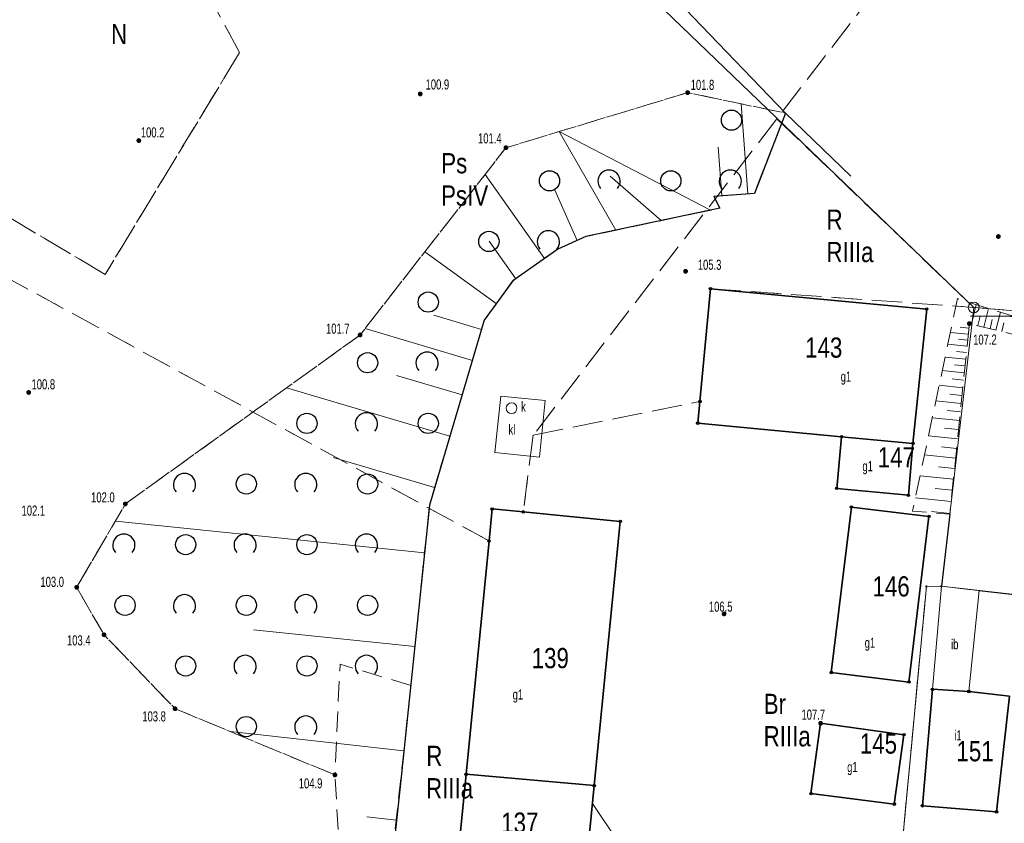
# Model space of a CAD drawing. Header units: inches. Extents: x 6497603 to 6502483, y 5925790 to 5934357.
# Tile 152 of 256: x 6501105 to 6501178, y 5926138 to 5926198. Entities that reach past the tile are written whole.
import ezdxf
from ezdxf.enums import TextEntityAlignment as Align

# ---------------------------------------------------------------- set-up
doc = ezdxf.new("R2010")
doc.units = ezdxf.units.IN
doc.header["$MEASUREMENT"] = 0
for name, pattern in [('1.5_0.75', [2.25, 1.5, -0.75]), ('219-1000', [0, 0]), ('egkk-1000', [3, 2.25, -0.75]), ('egug-1000', [1.5, 0.75, -0.75])]:
    doc.linetypes.add(name, pattern=pattern)
for name, color, linetype in [('000 Inne (niezydentyfikowane)', 7, 'Continuous'), ('202-punkt graniczny', 7, 'Continuous'), ('203-punkt graniczny', 7, 'Continuous'), ('209-oznaczenie konturu klasyfikacyjnego', 7, 'Continuous'), ('210-oznaczenie konturu użytku gruntowego', 7, 'Continuous'), ('217-kontur klasyfikacyjny', 7, 'Continuous'), ('218-kontur użytku gruntowego', 7, 'Continuous'), ('219-działka ewidencyjna', 7, 'Continuous'), ('312-budynek ewidencyjny', 7, 'Continuous'), ('312-oznaczenie budynku ewidencyjnego', 7, 'Continuous'), ('312-oznaczenie budynku ewidencyjnego-Atr117', 7, 'Continuous'), ('inna budowla', 7, 'Continuous'), ('inna budowla-Atr17', 7, 'Continuous'), ('ogrodzenie trwałe', 7, 'Continuous'), ('osadnik  szambo', 7, 'Continuous'), ('osadnik  szambo-Atr17', 7, 'Continuous'), ('pikieta naturalna', 7, 'Continuous'), ('pikieta naturalna-Atr2', 7, 'Continuous'), ('przewód wodociągowy', 7, 'Continuous'), ('Punkt budynku', 7, 'Continuous'), ('skarpa nieumocniona', 7, 'Continuous'), ('właz do komory lub kanału - okrągły', 7, 'Continuous'), ('właz do komory lub kanału - okrągły-Atr17', 7, 'Continuous'), ('zadrzewienie  zakrzewienie', 7, 'Continuous')]:
    doc.layers.add(name, color=color, linetype=linetype)
doc.styles.get("Standard").update_dxf_attribs({"font": 'arial.ttf'})
doc.linetypes.add('902-1000', pattern='A,5,0,[1,ksztalty.shx,S=1,R=0,X=0,Y=0],5', length=10)

# ---------------------------------------------------------------- blocks, each defined once
blk = doc.blocks.new('202')
at = {"color": 0, "linetype": 'Continuous', "lineweight": 0}
blk.add_circle((0, 0), 0.4, dxfattribs=at)
blk = doc.blocks.new('203')
at = {"linetype": 'Continuous', "lineweight": 0}
h = blk.add_hatch(color=0, dxfattribs=at)
edge = h.paths.add_edge_path()
edge.add_arc((0, 0), 0.09, 0, 360)
blk = doc.blocks.new('PUNKTBUD')
at = {"color": 0}
blk.add_circle((0, 0), 0.09, dxfattribs=at)
blk = doc.blocks.new('PW01')
at = {"linetype": 'Continuous', "lineweight": 13}
h = blk.add_hatch(color=0, dxfattribs=at)
edge = h.paths.add_edge_path()
edge.add_arc((0, 0), 0.18, 0, 360)
blk = doc.blocks.new('US22')
at = {"color": 0, "linetype": 'Continuous', "lineweight": 0}
blk.add_circle((0, 0), 0.4, dxfattribs=at)
blk = doc.blocks.new('OTZK1')
at = {"color": 0, "linetype": 'Continuous'}
blk.add_circle((0, 0), 0.75, dxfattribs=at)
blk = doc.blocks.new('OTZK2')
at = {"color": 0, "linetype": 'Continuous'}
blk.add_arc((0, 0), 0.825, 318.85, 221.162, dxfattribs=at)

msp = doc.modelspace()

# ---------------------------------------------------------------- linework, layer by layer
at = {"layer": '000 Inne (niezydentyfikowane)', "color": 7, "linetype": 'Continuous', "lineweight": 18, "flags": 128}
for points in [[(6501158.62, 5926185.18), (6501158.13, 5926191.87)], [(6501155.86, 5926183.97), (6501144.63, 5926189.81)], [(6501148.83, 5926182.49), (6501144.63, 5926189.81)], [(6501156.7, 5926185.04), (6501156.44, 5926188.66)], [(6501143.54, 5926180.39), (6501139.13, 5926186.62)], [(6501152.2, 5926183.2), (6501148.42, 5926186.5)], [(6501145.97, 5926181.73), (6501144.31, 5926185.47)], [(6501141.41, 5926178.89), (6501139.44, 5926181.68)], [(6501139.96, 5926177.04), (6501134.67, 5926180.89)], [(6501175.22, 5926175.52), (6501175.58, 5926176.97)], [(6501176.15, 5926175.29), (6501176.49, 5926176.68)], [(6501138.87, 5926175.13), (6501135.34, 5926176.18)], [(6501175.69, 5926175.41), (6501175.86, 5926176.12)], [(6501177.04, 5926175.07), (6501177.37, 5926176.4)], [(6501175.04, 5926175.22), (6501174.39, 5926175.29)], [(6501176.6, 5926175.18), (6501176.77, 5926175.86)], [(6501177.47, 5926174.97), (6501177.63, 5926175.62)], [(6501138.19, 5926172.83), (6501130.23, 5926175.19)], [(6501174.99, 5926174.78), (6501173.66, 5926174.91)], [(6501174.9, 5926173.88), (6501173.47, 5926174.03)], [(6501174.94, 5926174.34), (6501174.26, 5926174.41)], [(6501174.8, 5926172.93), (6501173.27, 5926173.08)], [(6501174.85, 5926173.41), (6501174.11, 5926173.49)], [(6501174.75, 5926172.42), (6501173.96, 5926172.5)], [(6501137.43, 5926170.27), (6501132.56, 5926171.71)], [(6501174.69, 5926171.9), (6501173.06, 5926172.07)], [(6501174.58, 5926170.8), (6501172.83, 5926170.98)], [(6501174.64, 5926171.36), (6501173.79, 5926171.45)], [(6501136.51, 5926167.2), (6501124.4, 5926170.79)], [(6501174.52, 5926170.23), (6501173.62, 5926170.32)], [(6501174.46, 5926169.63), (6501172.58, 5926169.82)], [(6501174.4, 5926169.01), (6501173.43, 5926169.11)], [(6501174.33, 5926168.37), (6501172.32, 5926168.57)], [(6501174.19, 5926167.02), (6501172.04, 5926167.24)], [(6501174.26, 5926167.7), (6501173.22, 5926167.81)], [(6501174.05, 5926165.57), (6501171.73, 5926165.81)], [(6501174.12, 5926166.3), (6501173, 5926166.42)], [(6501135.39, 5926163.4), (6501127.86, 5926165.63)], [(6501173.89, 5926164.02), (6501171.41, 5926164.27)], [(6501173.97, 5926164.81), (6501172.77, 5926164.93)], [(6501173.8, 5926163.2), (6501172.52, 5926163.33)], [(6501173.72, 5926162.35), (6501171.06, 5926162.63)], [(6501173.63, 5926161.48), (6501172.25, 5926161.62)], [(6501134.64, 5926158.56), (6501111.7, 5926160.91)], [(6501133.93, 5926151.6), (6501121.94, 5926152.83)], [(6501133.1, 5926143.87), (6501120.24, 5926145.28)], [(6501132.53, 5926138.72), (6501130.35, 5926138.96)]]:
    msp.add_lwpolyline(points, dxfattribs=at)
at = {"layer": '217-kontur klasyfikacyjny', "color": 3, "linetype": 'egkk-1000', "lineweight": 18, "flags": 128}
for points in [[(6501115.53, 5926205.63), (6501120.92, 5926195.67)], [(6501169.89, 5926202.58), (6501160.79, 5926190.76)], [(6501120.92, 5926195.67), (6501110.94, 5926179.21)], [(6501160.79, 5926190.76), (6501142.7, 5926167.27)], [(6501175.39, 5926176.76), (6501160.79, 5926190.76)], [(6501110.94, 5926179.21), (6501097.1, 5926187.44)], [(6501139.43, 5926159.43), (6501092.96, 5926184.81)], [(6501155.08, 5926169.78), (6501155.86, 5926178.15)], [(6501155.86, 5926178.15), (6501175.39, 5926176.76)], [(6501175.39, 5926176.76), (6501200.32, 5926174.73)], [(6501142.7, 5926167.27), (6501155.08, 5926169.78)], [(6501142.7, 5926167.27), (6501141.97, 5926161.59)], [(6501139.66, 5926161.81), (6501139.43, 5926159.43)], [(6501141.97, 5926161.59), (6501139.66, 5926161.81)], [(6501137.73, 5926142.12), (6501139.43, 5926159.43)], [(6501167.94, 5926114.02), (6501171.88, 5926156.05)], [(6501171.88, 5926156.05), (6501172.99, 5926156.07)], [(6501172.99, 5926156.07), (6501175.87, 5926155.74)], [(6501175.87, 5926155.74), (6501195.92, 5926153.47)], [(6501136.7, 5926131.62), (6501137.73, 5926142.12)]]:
    msp.add_lwpolyline(points, dxfattribs=at)
at = {"layer": '218-kontur użytku gruntowego', "color": 3, "linetype": 'egug-1000', "lineweight": 18, "flags": 128}
for points in [[(6501120.92, 5926195.67), (6501115.53, 5926205.63)], [(6501169.89, 5926202.58), (6501160.79, 5926190.76)], [(6501110.94, 5926179.21), (6501120.92, 5926195.67)], [(6501160.79, 5926190.76), (6501142.7, 5926167.27)], [(6501175.39, 5926176.76), (6501160.79, 5926190.76)], [(6501097.1, 5926187.44), (6501110.94, 5926179.21)], [(6501139.43, 5926159.43), (6501092.96, 5926184.81)], [(6501155.08, 5926169.78), (6501155.86, 5926178.15)], [(6501155.86, 5926178.15), (6501175.39, 5926176.76)], [(6501175.39, 5926176.76), (6501200.32, 5926174.73)], [(6501142.7, 5926167.27), (6501155.08, 5926169.78)], [(6501142.7, 5926167.27), (6501141.97, 5926161.59)], [(6501139.66, 5926161.81), (6501139.43, 5926159.43)], [(6501141.97, 5926161.59), (6501139.66, 5926161.81)], [(6501137.73, 5926142.12), (6501139.43, 5926159.43)], [(6501171.88, 5926156.05), (6501167.94, 5926114.02)], [(6501172.99, 5926156.07), (6501171.88, 5926156.05)], [(6501175.87, 5926155.74), (6501172.99, 5926156.07)], [(6501195.92, 5926153.47), (6501175.87, 5926155.74)], [(6501136.7, 5926131.62), (6501137.73, 5926142.12)]]:
    msp.add_lwpolyline(points, dxfattribs=at)
at = {"layer": '219-działka ewidencyjna', "color": 3, "linetype": '219-1000', "lineweight": 18, "flags": 128}
for points in [[(6501175.39, 5926176.76), (6501150.52, 5926200.69)], [(6501175.39, 5926176.76), (6501172.99, 5926156.07)], [(6501200.32, 5926174.73), (6501175.39, 5926176.76)], [(6501171.88, 5926156.05), (6501167.94, 5926114.02)], [(6501172.99, 5926156.07), (6501171.88, 5926156.05)], [(6501195.92, 5926153.47), (6501172.99, 5926156.07)]]:
    msp.add_lwpolyline(points, dxfattribs=at)
at = {"layer": '312-budynek ewidencyjny', "color": 7, "linetype": 'Continuous', "lineweight": 35, "flags": 128}
for points in [[(6501155.08, 5926169.78), (6501155.86, 5926178.15)], [(6501155.86, 5926178.15), (6501171.9, 5926176.64)], [(6501171.9, 5926176.64), (6501170.88, 5926166.67)], [(6501154.92, 5926168.17), (6501155.08, 5926169.78)], [(6501165.59, 5926167.16), (6501154.92, 5926168.17)], [(6501165.23, 5926163.33), (6501165.59, 5926167.16)], [(6501170.88, 5926166.67), (6501165.59, 5926167.16)], [(6501165.59, 5926167.16), (6501170.88, 5926166.67)], [(6501170.88, 5926166.67), (6501170.54, 5926162.82)], [(6501170.54, 5926162.82), (6501165.23, 5926163.33)], [(6501139.43, 5926159.43), (6501139.66, 5926161.81)], [(6501139.66, 5926161.81), (6501141.97, 5926161.59)], [(6501141.97, 5926161.59), (6501149.16, 5926160.88)], [(6501164.82, 5926149.67), (6501166.31, 5926161.95)], [(6501166.31, 5926161.95), (6501172.07, 5926161.25)], [(6501149.16, 5926160.88), (6501147.23, 5926141.28)], [(6501172.07, 5926161.25), (6501170.58, 5926148.96)], [(6501137.73, 5926142.12), (6501139.43, 5926159.43)], [(6501170.58, 5926148.96), (6501164.82, 5926149.67)], [(6501171.58, 5926139.78), (6501172.33, 5926148.43)], [(6501172.33, 5926148.43), (6501175.03, 5926148.26)], [(6501175.03, 5926148.26), (6501178.05, 5926147.92)], [(6501178.05, 5926147.92), (6501177.08, 5926139.33)], [(6501163.31, 5926140.68), (6501164.03, 5926145.9)], [(6501164.03, 5926145.9), (6501170.21, 5926145.05)], [(6501170.21, 5926145.05), (6501169.5, 5926139.9)], [(6501136.7, 5926131.62), (6501137.73, 5926142.12)], [(6501147.23, 5926141.28), (6501137.73, 5926142.12)], [(6501137.73, 5926142.12), (6501147.23, 5926141.28)], [(6501147.23, 5926141.28), (6501146.19, 5926130.66)], [(6501169.5, 5926139.9), (6501163.31, 5926140.68)], [(6501177.08, 5926139.33), (6501171.58, 5926139.78)]]:
    msp.add_lwpolyline(points, dxfattribs=at)
at = {"layer": 'inna budowla', "color": 7, "linetype": 'Continuous', "lineweight": 18, "flags": 128}
msp.add_lwpolyline([(6501172.33, 5926148.43), (6501172.99, 5926156.07), (6501175.8, 5926155.76), (6501175.03, 5926148.26)], close=True, dxfattribs=at)
at = {"layer": 'ogrodzenie trwałe', "color": 7, "linetype": '902-1000', "lineweight": 25, "flags": 128}
for points in [[(6501149.03, 5926225.62), (6501146.26, 5926207.06), (6501154.57, 5926198.3), (6501161.42, 5926191.18), (6501166.28, 5926186.51)], [(6501161.42, 5926191.18), (6501159.12, 5926185.22), (6501156.11, 5926185), (6501156.56, 5926184.12), (6501146.62, 5926182.02), (6501144.52, 5926181.09), (6501141.2, 5926178.74), (6501139.07, 5926175.81), (6501135, 5926162.09), (6501132.87, 5926141.69)], [(6501175.16, 5926176.14), (6501201.97, 5926175.92)], [(6501173.62, 5926161.42), (6501172.99, 5926156.07)], [(6501175.8, 5926155.76), (6501196.68, 5926153.37), (6501200.1, 5926152.98)], [(6501132.87, 5926141.69), (6501130.56, 5926119.96), (6501143.84, 5926117.73), (6501157.87, 5926115.28), (6501158.25, 5926122.45)]]:
    msp.add_lwpolyline(points, dxfattribs=at)
at = {"layer": 'osadnik  szambo', "color": 34, "linetype": 'Continuous', "lineweight": 18, "flags": 128}
msp.add_lwpolyline([(6501139.86, 5926165.99), (6501140.31, 5926170.18), (6501143.58, 5926169.85), (6501143.16, 5926165.66)], close=True, dxfattribs=at)
at = {"layer": 'przewód wodociągowy', "color": 5, "linetype": 'Continuous', "lineweight": 18, "flags": 128}
msp.add_lwpolyline([(6501147.1, 5926139.94), (6501156.52, 5926125.87), (6501165.68, 5926112.27)], dxfattribs=at)
at = {"layer": 'skarpa nieumocniona', "color": 7, "linetype": '1.5_0.75', "lineweight": 18, "flags": 128}
for points in [[(6501161.42, 5926191.18), (6501159.12, 5926185.22), (6501156.11, 5926185), (6501156.56, 5926184.12), (6501146.62, 5926182.02), (6501144.52, 5926181.09), (6501141.2, 5926178.74), (6501139.07, 5926175.81), (6501135, 5926162.09), (6501133.63, 5926148.71), (6501130.47, 5926119.9), (6501127.52, 5926120.38), (6501128.71, 5926129.76), (6501127.99, 5926142.07), (6501116.13, 5926146.98), (6501110.86, 5926152.47), (6501108.83, 5926155.99), (6501112.44, 5926162.18), (6501129.86, 5926174.72), (6501140.68, 5926188.61), (6501154.16, 5926192.7)], [(6501161.42, 5926191.18), (6501159.12, 5926185.22), (6501156.11, 5926185), (6501156.56, 5926184.12), (6501146.62, 5926182.02), (6501144.52, 5926181.09), (6501141.2, 5926178.74), (6501139.07, 5926175.81), (6501135, 5926162.09), (6501133.63, 5926148.71), (6501130.47, 5926119.9), (6501127.52, 5926120.38), (6501128.71, 5926129.76), (6501127.99, 5926142.07), (6501116.13, 5926146.98), (6501110.86, 5926152.47), (6501108.83, 5926155.99), (6501112.44, 5926162.18), (6501129.86, 5926174.72), (6501140.68, 5926188.61), (6501154.16, 5926192.7)], [(6501194.54, 5926170.97), (6501193.96, 5926170.88), (6501175.07, 5926175.56), (6501173.62, 5926161.42), (6501170.85, 5926161.64), (6501174.19, 5926177.41)], [(6501194.54, 5926170.97), (6501193.96, 5926170.88), (6501175.07, 5926175.56), (6501173.62, 5926161.42), (6501170.85, 5926161.64), (6501174.19, 5926177.41)]]:
    msp.add_lwpolyline(points, close=True, dxfattribs=at)
at = {"layer": 'zadrzewienie  zakrzewienie', "color": 7, "linetype": '1.5_0.75', "lineweight": 18, "flags": 128}
msp.add_lwpolyline([(6501133.63, 5926148.71), (6501128.37, 5926150.28), (6501127.99, 5926142.07), (6501116.13, 5926146.98), (6501110.86, 5926152.47), (6501108.83, 5926155.99), (6501112.44, 5926162.18), (6501129.86, 5926174.72), (6501140.68, 5926188.61), (6501154.16, 5926192.7), (6501161.42, 5926191.18), (6501159.12, 5926185.22), (6501156.11, 5926185), (6501156.56, 5926184.12), (6501146.62, 5926182.02), (6501144.52, 5926181.09), (6501141.2, 5926178.74), (6501139.07, 5926175.81), (6501135, 5926162.09)], close=True, dxfattribs=at)

# ---------------------------------------------------------------- block references
at = {"layer": '202-punkt graniczny', "color": 7, "linetype": 'Continuous', "lineweight": 18}
msp.add_blockref('202', (6501175.39, 5926176.76), dxfattribs=at)
at = {"layer": '203-punkt graniczny', "color": 3, "linetype": 'Continuous', "lineweight": 18}
for p in [(6501171.88, 5926156.05), (6501172.99, 5926156.07)]:
    msp.add_blockref('203', p, dxfattribs=at)
at = {"layer": 'pikieta naturalna', "color": 7, "linetype": 'Continuous', "lineweight": 13}
for p in [(6501134.32, 5926192.6), (6501154.16, 5926192.7), (6501113.44, 5926189.14), (6501140.68, 5926188.61), (6501177.22, 5926182.02), (6501154.01, 5926179.44), (6501175.07, 5926175.56), (6501129.86, 5926174.72), (6501105.27, 5926170.45), (6501112.44, 5926162.18), (6501108.83, 5926155.99), (6501156.87, 5926154.02), (6501110.86, 5926152.47), (6501116.13, 5926146.98), (6501164.03, 5926145.9), (6501127.99, 5926142.07)]:
    msp.add_blockref('PW01', p, dxfattribs=at)
at = {"layer": 'Punkt budynku', "color": 5, "linetype": 'Continuous', "lineweight": 13}
for p in [(6501155.86, 5926178.15), (6501171.9, 5926176.64), (6501155.08, 5926169.78), (6501154.92, 5926168.17), (6501165.59, 5926167.16), (6501170.88, 5926166.67), (6501165.23, 5926163.33), (6501170.54, 5926162.82), (6501139.66, 5926161.81), (6501141.97, 5926161.59), (6501166.31, 5926161.95), (6501172.07, 5926161.25), (6501149.16, 5926160.88), (6501139.43, 5926159.43), (6501164.82, 5926149.67), (6501170.58, 5926148.96), (6501172.33, 5926148.43), (6501175.03, 5926148.26), (6501164.03, 5926145.9), (6501170.21, 5926145.05), (6501137.73, 5926142.12), (6501147.23, 5926141.28), (6501163.31, 5926140.68), (6501169.5, 5926139.9), (6501171.58, 5926139.78), (6501177.08, 5926139.33)]:
    msp.add_blockref('PUNKTBUD', p, dxfattribs=at)
at = {"layer": 'właz do komory lub kanału - okrągły', "color": 7, "linetype": 'Continuous', "lineweight": 18}
msp.add_blockref('US22', (6501141.1, 5926169.28), dxfattribs=at)
at = {"layer": 'zadrzewienie  zakrzewienie', "color": 7, "linetype": 'Continuous', "lineweight": 18}
for name, p in [('OTZK1', (6501157.416, 5926190.656)), ('OTZK1', (6501143.916, 5926186.156)), ('OTZK2', (6501148.329, 5926186.122)), ('OTZK1', (6501152.916, 5926186.156)), ('OTZK2', (6501157.329, 5926186.122)), ('OTZK2', (6501143.829, 5926181.622)), ('OTZK1', (6501139.416, 5926181.656)), ('OTZK1', (6501134.916, 5926177.156)), ('OTZK1', (6501130.416, 5926172.656)), ('OTZK2', (6501134.829, 5926172.622)), ('OTZK1', (6501125.916, 5926168.156)), ('OTZK2', (6501130.329, 5926168.122)), ('OTZK1', (6501134.916, 5926168.156)), ('OTZK2', (6501116.829, 5926163.622)), ('OTZK1', (6501121.416, 5926163.656)), ('OTZK2', (6501125.829, 5926163.622)), ('OTZK1', (6501130.416, 5926163.656)), ('OTZK2', (6501112.329, 5926159.122)), ('OTZK1', (6501116.916, 5926159.156)), ('OTZK2', (6501121.329, 5926159.122)), ('OTZK1', (6501125.916, 5926159.156)), ('OTZK2', (6501130.329, 5926159.122)), ('OTZK2', (6501116.829, 5926154.622)), ('OTZK2', (6501125.829, 5926154.622)), ('OTZK1', (6501112.416, 5926154.656)), ('OTZK1', (6501121.416, 5926154.656)), ('OTZK1', (6501130.416, 5926154.656)), ('OTZK1', (6501116.916, 5926150.156)), ('OTZK2', (6501121.329, 5926150.122)), ('OTZK1', (6501125.916, 5926150.156)), ('OTZK2', (6501130.329, 5926150.122)), ('OTZK1', (6501121.416, 5926145.656)), ('OTZK2', (6501125.829, 5926145.622))]:
    msp.add_blockref(name, p, dxfattribs=at)

# ---------------------------------------------------------------- texts
at = {"layer": '209-oznaczenie konturu klasyfikacyjnego', "color": 3, "linetype": 'Continuous', "lineweight": 18, "width": 0.79}
for s, p in [('PsIV', (6501135.87, 5926185.81)), ('RIIIa', (6501164.46, 5926181.62)), ('RIIIa', (6501159.8, 5926145.69)), ('RIIIa', (6501134.75, 5926141.83))]:
    msp.add_text(s, height=1.5, dxfattribs=at).set_placement(p, align=Align.TOP_LEFT)
at = {"layer": '210-oznaczenie konturu użytku gruntowego', "color": 3, "linetype": 'Continuous', "lineweight": 18, "width": 0.79}
for s, p in [('N', (6501111.38, 5926196.3)), ('Ps', (6501135.88, 5926186.71)), ('R', (6501164.47, 5926182.52)), ('Br', (6501159.81, 5926146.59)), ('R', (6501134.77, 5926142.73))]:
    msp.add_text(s, height=1.5, dxfattribs=at).set_placement(p)
at = {"layer": '312-oznaczenie budynku ewidencyjnego', "color": 7, "linetype": 'Continuous', "lineweight": 18, "width": 0.79}
for s, p in [('143', (6501162.88, 5926173.03)), ('147', (6501168.27, 5926164.89)), ('146', (6501167.88, 5926155.31)), ('139', (6501142.59, 5926149.99)), ('145', (6501166.94, 5926143.65)), ('151', (6501174.11, 5926143.08)), ('137', (6501140.33, 5926137.78))]:
    msp.add_text(s, height=1.5, dxfattribs=at).set_placement(p)
at = {"layer": '312-oznaczenie budynku ewidencyjnego-Atr117', "color": 7, "width": 0.667}
for s, p in [('g1', (6501165.91, 5926171.63)), ('g1', (6501167.52, 5926164.98)), ('g1', (6501167.69, 5926151.88)), ('g1', (6501141.57, 5926148.04)), ('i1', (6501174.22, 5926145.01)), ('g1', (6501166.39, 5926142.66))]:
    msp.add_text(s, height=0.75, dxfattribs=at).set_placement(p, align=Align.MIDDLE_CENTER)
at = {"layer": 'inna budowla-Atr17', "color": 7, "width": 0.667}
msp.add_text('ib', height=0.75, dxfattribs=at).set_placement((6501173.71, 5926151.39))
at = {"layer": 'osadnik  szambo-Atr17', "color": 34, "width": 0.667}
msp.add_text('kl', height=0.75, dxfattribs=at).set_placement((6501140.87, 5926167.32))
at = {"layer": 'pikieta naturalna-Atr2', "color": 7, "width": 0.667}
for s, p in [('100.9', (6501134.72, 5926192.93)), ('101.8', (6501154.39, 5926192.9)), ('100.2', (6501113.59, 5926189.37)), ('101.4', (6501138.61, 5926188.93)), ('105.3', (6501154.92, 5926179.55)), ('101.7', (6501127.33, 5926174.81)), ('107.2', (6501175.35, 5926174)), ('100.8', (6501105.48, 5926170.68)), ('102.0', (6501109.9, 5926162.29)), ('102.1', (6501104.74, 5926161.31)), ('103.0', (6501106.14, 5926156.02)), ('106.5', (6501155.74, 5926154.18)), ('103.4', (6501108.11, 5926151.68)), ('103.8', (6501113.7, 5926146.04)), ('107.7', (6501162.61, 5926146.17)), ('104.9', (6501125.31, 5926141.07))]:
    msp.add_text(s, height=0.75, dxfattribs=at).set_placement(p)
at = {"layer": 'właz do komory lub kanału - okrągły-Atr17', "color": 7, "width": 0.667}
msp.add_text('k', height=0.75, dxfattribs=at).set_placement((6501141.81, 5926169.02))

doc.saveas('drawing.dxf')
